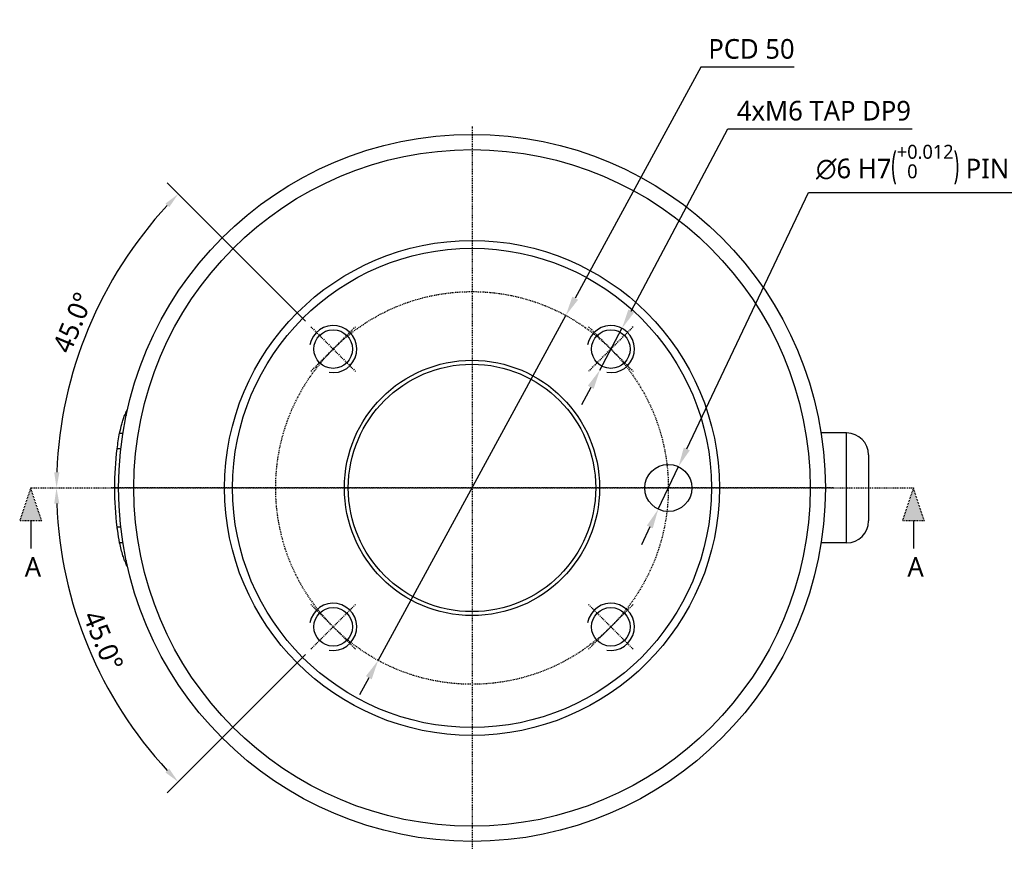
# Model space of a CAD drawing. Header units: millimetres. Extents: x 0 to 5219, y 0 to 2970.
# Tile 192 of 237: x 4294 to 4419, y 95 to 201. Entities that reach past the tile are written whole.
import ezdxf

# ---------------------------------------------------------------- set-up
doc = ezdxf.new("R2010")
doc.units = ezdxf.units.MM
doc.header["$LTSCALE"] = 0.2
doc.linetypes.add('CENTER2', pattern=[1.125, 0.75, -0.125, 0.125, -0.125])
doc.linetypes.add('CENTERX2', pattern=[4, 2.5, -0.5, 0.5, -0.5])
doc.layers.add('02_Center Line', color=1, linetype='CENTER2')
doc.layers.add('05_Section Line', color=3, linetype='Continuous')
doc.layers.add('14_Mark', color=7, linetype='Continuous', true_color=0xe03c31)
doc.styles.add('Rainbow-2.5 Style', font='malgunsl.ttf')
doc.dimstyles.new('Rainbow-2.5 Style$2', dxfattribs={"dimtxt": 2.5, "dimasz": 2, "dimexe": 2, "dimexo": 1, "dimgap": 0.8, "dimtad": 1, "dimzin": 9, "dimdsep": 46, "dimtxsty": 'Rainbow-2.5 Style', "dimcen": 0, "dimclrd": 251, "dimclre": 251, "dimclrt": 256, "dimadec": 1, "dimazin": 0, "dimtp": 0.1, "dimtm": 0.1, "dimtfac": 0.61, "dimtmove": 0, "dimatfit": 3, "dimfxl": 1, "dimlwd": -1, "dimlwe": -1, "dimarcsym": 1})
doc.dimstyles.new('Rainbow-2.5 Style$3', dxfattribs={"dimtxt": 2.5, "dimasz": 2.5, "dimexe": 1, "dimexo": 1, "dimgap": 1, "dimtad": 1, "dimtoh": 1, "dimdsep": 46, "dimtxsty": 'Rainbow-2.5 Style', "dimcen": 0, "dimclrd": 251, "dimclre": 251, "dimclrt": 7, "dimazin": 3, "dimtp": 0.1, "dimtm": 0.1, "dimtfac": 0.71, "dimtmove": 0, "dimatfit": 3, "dimfxl": 1, "dimlwd": -1, "dimlwe": -1, "dimarcsym": 1})

# ---------------------------------------------------------------- blocks, each defined once
blk = doc.blocks.new('Blk$I50J4-5N2301H')
for p, q in [((47.7, 7), (44.45, 7)), ((47.7, -7), (47.7, 7)), ((50.5, 4.2), (50.5, -4.2)), ((47.7, -7), (44.45, -7))]:
    blk.add_line(p, q)
for centre, radius in [((0, 0), 45), ((0, 0), 43.06), ((0, 0), 31.5), ((0, 0), 30.5), ((-17.68, 17.68), 2.46), ((17.68, 17.68), 2.46), ((0, 0), 16.25), ((0, 0), 15.75), ((25, 0), 3), ((-17.68, -17.68), 2.46), ((17.68, -17.68), 2.46)]:
    blk.add_circle(centre, radius)
for centre, start, end in [((47.7, 4.2), 0, 90), ((47.7, -4.2), 270, 0)]:
    blk.add_arc(centre, 2.8, start, end)
for points, knots in [([(-44.87, 6.99), (-44.79, 7.38), (-44.69, 7.76), (-44.53, 8.33), (-44.48, 8.52), (-44.36, 8.89), (-44.3, 9.08), (-44.22, 9.27)], [0, 0, 0, 0, 0.1204845, 0.1204845, 0.1815166, 0.1815166, 0.2425487, 0.2425487, 0.2425487, 0.2425487]), ([(-44.21, 9.3), (-44.18, 9.37), (-44.14, 9.4), (-44.08, 9.36), (-44.06, 9.32), (-44.05, 9.27)], [10.889931, 10.889931, 10.889931, 10.889931, 11.886462, 11.886462, 12.517617, 12.517617, 12.517617, 12.517617]), ([(-44.14, 9.39), (-44.11, 9.53), (-44.07, 9.64), (-44.03, 9.71), (-44, 9.77), (-43.96, 9.8), (-43.92, 9.78)], [9.931048, 9.931048, 9.931048, 9.931048, 10.842339, 10.842339, 10.842339, 11.663125, 11.663125, 11.663125, 11.663125]), ([(-44.13, 9.39), (-44.11, 9.4), (-44.09, 9.41), (-44.07, 9.43), (-44.06, 9.44), (-44.05, 9.45), (-44.05, 9.45), (-44.05, 9.45)], [0.00181819, 0.00181819, 0.00181819, 0.00181819, 0.0159612, 0.0159612, 0.02749004, 0.02749004, 0.04474478, 0.04474478, 0.04474478, 0.04474478]), ([(-44.02, 9.73), (-43.99, 9.79), (-43.95, 9.86), (-43.9, 9.95), (-43.89, 9.97), (-43.88, 10)], [0.00463813, 0.00463813, 0.00463813, 0.00463813, 0.02846184, 0.02846184, 0.03712851, 0.03712851, 0.03712851, 0.03712851]), ([(-44.87, 6.99), (-44.87, 6.99), (-44.87, 6.99), (-44.87, 6.99), (-44.87, 6.99), (-44.87, 6.99), (-44.87, 6.99), (-44.83, 6.99), (-44.69, 6.99), (-44.45, 6.99)], [-5.443397, -5.443397, -5.443397, -5.443397, -5.1247, -5.1247, -5.1247, -5.082989, -5.082989, -5.082989, -2.699529, -2.699529, -2.699529, -2.699529]), ([(-44.72, 4.99), (-44.81, 4.99), (-44.89, 4.99), (-44.96, 4.99), (-45.08, 4.99), (-45.16, 4.99), (-45.17, 4.99), (-45.18, 4.99), (-45.18, 4.99), (-45.18, 4.99)], [2.618679, 2.618679, 2.618679, 2.618679, 3.510907, 3.510907, 3.510907, 5.294969, 5.294969, 5.294969, 5.547731, 5.547731, 5.547731, 5.547731]), ([(-44.72, -4.99), (-44.81, -4.99), (-44.89, -4.99), (-44.96, -4.99), (-45.08, -4.99), (-45.16, -4.99), (-45.17, -4.99), (-45.18, -4.99), (-45.18, -4.99), (-45.18, -5)], [2.619683, 2.619683, 2.619683, 2.619683, 3.510907, 3.510907, 3.510907, 5.294969, 5.294969, 5.294969, 5.551487, 5.551487, 5.551487, 5.551487]), ([(-44.87, -6.99), (-44.99, -6.5), (-45.05, -5.99), (-45.14, -5.32), (-45.16, -5.16), (-45.18, -5)], [0, 0, 0, 0, 0.1534622, 0.1534622, 0.2022255, 0.2022255, 0.2022255, 0.2022255]), ([(-44.45, -6.99), (-44.69, -6.99), (-44.83, -6.99), (-44.87, -6.99), (-44.87, -6.99), (-44.87, -6.99), (-44.87, -6.99), (-44.87, -6.99), (-44.87, -6.99), (-44.87, -6.99)], [2.700728, 2.700728, 2.700728, 2.700728, 5.082989, 5.082989, 5.082989, 5.1247, 5.1247, 5.1247, 5.450317, 5.450317, 5.450317, 5.450317]), ([(-44.23, -9.27), (-44.31, -9.06), (-44.38, -8.84), (-44.52, -8.37), (-44.6, -8.11), (-44.74, -7.56), (-44.81, -7.28), (-44.87, -6.99)], [0, 0, 0, 0, 0.0698358, 0.0698358, 0.154526, 0.154526, 0.2420941, 0.2420941, 0.2420941, 0.2420941]), ([(-44.05, -9.27), (-44.06, -9.33), (-44.08, -9.36), (-44.14, -9.41), (-44.19, -9.37), (-44.23, -9.27)], [-12.546701, -12.546701, -12.546701, -12.546701, -11.915365, -11.915365, -10.788896, -10.788896, -10.788896, -10.788896]), ([(-43.92, -9.79), (-43.96, -9.8), (-44, -9.78), (-44.03, -9.72), (-44.07, -9.65), (-44.11, -9.54), (-44.14, -9.39)], [-11.70018, -11.70018, -11.70018, -11.70018, -10.870941, -10.870941, -10.870941, -9.946271, -9.946271, -9.946271, -9.946271]), ([(-44.05, -9.46), (-44.05, -9.46), (-44.05, -9.46), (-44.06, -9.45), (-44.07, -9.44), (-44.09, -9.42), (-44.11, -9.4), (-44.14, -9.39)], [0.40582951, 0.40582951, 0.40582951, 0.40582951, 0.419188, 0.419188, 0.43443202, 0.43443202, 0.44951163, 0.44951163, 0.44951163, 0.44951163])]:
    blk.add_open_spline(points, degree=3, knots=knots)
for points in [[(-44.22, 9.27), (-44.22, 9.28), (-44.22, 9.29), (-44.21, 9.3)], [(-44.05, 9.27), (-44.05, 9.26), (-44.04, 9.25), (-44.04, 9.24)], [(-45.18, 4.99), (-45.1, 5.66), (-45.02, 6.33), (-44.87, 6.99)], [(-45.48, 0), (-45.48, 1.67), (-45.38, 3.33), (-45.18, 4.99)], [(-45.18, 4.99), (-45.18, 4.99), (-45.18, 4.99), (-45.18, 4.99)], [(-45.48, 0), (-45.48, 0), (-45.32, 0), (-45, 0.01)], [(-45.18, -5), (-45.38, -3.34), (-45.48, -1.67), (-45.48, 0)], [(-44.87, -6.99), (-44.87, -6.99), (-44.87, -6.99), (-44.87, -6.99)], [(-44.04, -9.24), (-44.04, -9.25), (-44.05, -9.26), (-44.05, -9.27)], [(-43.87, -10.01), (-43.92, -9.92), (-43.97, -9.83), (-44.02, -9.73)]]:
    blk.add_open_spline(points, degree=3)
at = {"layer": '02_Center Line'}
for p, q in [((0, 46), (0, -46)), ((-20.51, 20.51), (-14.85, 14.85)), ((-20.51, 14.85), (-14.85, 20.51)), ((20.51, 20.51), (14.85, 14.85)), ((14.85, 20.51), (20.51, 14.85)), ((46, 0), (-46, 0)), ((-20.51, -20.51), (-14.85, -14.85)), ((-14.85, -20.51), (-20.51, -14.85)), ((20.51, -20.51), (14.85, -14.85)), ((20.51, -14.85), (14.85, -20.51))]:
    blk.add_line(p, q, dxfattribs=at)
blk.add_circle((0, 0), 25, dxfattribs=at)
at = {"layer": '05_Section Line'}
for centre in [(-17.68, 17.68), (17.68, 17.68), (-17.68, -17.68), (17.68, -17.68)]:
    blk.add_arc(centre, 3, 260, 170, dxfattribs=at)
blk = doc.blocks.new('*D147')
at = {"color": 251, "linetype": 'ByBlock', "transparency": 16777216}
for p, q in [((4371.83, 163.66), (4384.14, 186.84)), ((4384.14, 186.84), (4407.61, 186.84)), ((4367.85, 156.15), (4370.66, 161.45)), ((4366.68, 153.94), (4365.51, 151.73))]:
    blk.add_line(p, q, dxfattribs=at)
at = {"color": 251, "transparency": 16777216}
for points in [[(4371.47, 163.85), (4372.2, 163.46), (4370.66, 161.45)], [(4366.31, 154.14), (4367.05, 153.75), (4367.85, 156.15)]]:
    blk.add_solid(points, dxfattribs=at)
at = {"layer": 'Defpoints', "color": 0, "transparency": 16777216}
for p in [(4370.66, 161.45), (4367.85, 156.15)]:
    blk.add_point(p, dxfattribs=at)
at = {"color": 7, "transparency": 16777216, "insert": (4396.37, 189.14), "char_height": 2.5, "attachment_point": 5, "style": 'Rainbow-2.5 Style'}
blk.add_mtext('4xM6 TAP DP9', dxfattribs=at)
blk = doc.blocks.new('*D148')
at = {"color": 251, "linetype": 'ByBlock', "transparency": 16777216}
for p, q in [((4378.92, 146.11), (4394.4, 178.75)), ((4394.4, 178.75), (4445.15, 178.75)), ((4375.28, 138.43), (4377.85, 143.85)), ((4374.21, 136.17), (4373.13, 133.91))]:
    blk.add_line(p, q, dxfattribs=at)
at = {"color": 251, "transparency": 16777216}
for points in [[(4378.54, 146.28), (4379.3, 145.93), (4377.85, 143.85)], [(4373.83, 136.35), (4374.58, 135.99), (4375.28, 138.43)]]:
    blk.add_solid(points, dxfattribs=at)
at = {"layer": 'Defpoints', "color": 0, "transparency": 16777216}
for p in [(4377.85, 143.85), (4375.28, 138.43)]:
    blk.add_point(p, dxfattribs=at)
at = {"color": 7, "transparency": 16777216, "insert": (4420.27, 182.29), "char_height": 2.5, "attachment_point": 5, "style": 'Rainbow-2.5 Style'}
blk.add_mtext('∅6{}{\\C7; H7\\C3;{\\H1.42x;\\W0.5;(}{\\A2;\\H0.71x;+\\S0.012^ 0;}{\\H1.42x;\\W0.5;)}}{{}} PIN HOLE DP5.5mm', dxfattribs=at)
blk = doc.blocks.new('A$Cdb6af115')
at = {"layer": '14_Mark', "linetype": 'CENTERX2'}
blk.add_hatch(color=256, dxfattribs=at).paths.add_polyline_path([(0, 0), (6, -2), (6, 2)])
for p, q in [((6, 2), (0, 0)), ((6, 2), (6, -2)), ((0, 0), (6, -2))]:
    blk.add_line(p, q)
at = {"layer": '14_Mark'}
blk.add_line((6, 0), (11, 0), dxfattribs=at)
blk = doc.blocks.new('*D151')
at = {"color": 251, "linetype": 'ByBlock', "transparency": 16777216}
blk.add_line((4330.35, 162.35), (4312.74, 179.96), dxfattribs=at)
blk.add_arc((4351.56, 141.14), 52.9, 137.1661, 177.8339, dxfattribs=at)
at = {"color": 251, "transparency": 16777216}
for points in [[(4312.53, 177.34), (4313.01, 176.88), (4314.15, 178.55)], [(4299.03, 143.13), (4298.36, 143.14), (4298.66, 141.14)]]:
    blk.add_solid(points, dxfattribs=at)
at = {"layer": 'Defpoints', "color": 0, "transparency": 16777216}
for p in [(4305.75, 167.59), (4331.06, 161.64), (4336.71, 155.99), (4295.37, 141.14), (4407.76, 141.14)]:
    blk.add_point(p, dxfattribs=at)
at = {"transparency": 16777216, "insert": (4300.75, 162.19), "char_height": 2.5, "attachment_point": 5, "rotation": 67.5, "style": 'Rainbow-2.5 Style'}
blk.add_mtext('45.0°', dxfattribs=at)
blk = doc.blocks.new('*D152')
at = {"color": 251, "linetype": 'ByBlock', "transparency": 16777216}
blk.add_line((4330.35, 119.93), (4312.74, 102.31), dxfattribs=at)
blk.add_arc((4351.56, 141.14), 52.91, 182.1658, 222.8342, dxfattribs=at)
at = {"color": 251, "transparency": 16777216}
for points in [[(4298.36, 139.13), (4299.02, 139.14), (4298.65, 141.14)], [(4313, 105.4), (4312.52, 104.93), (4314.15, 103.72)]]:
    blk.add_solid(points, dxfattribs=at)
at = {"layer": 'Defpoints', "color": 0, "transparency": 16777216}
for p in [(4295.37, 141.14), (4407.76, 141.14), (4300.46, 127.44), (4336.71, 126.29), (4331.06, 120.63)]:
    blk.add_point(p, dxfattribs=at)
at = {"transparency": 16777216, "insert": (4304.61, 121.69), "char_height": 2.5, "attachment_point": 5, "rotation": 292.5, "style": 'Rainbow-2.5 Style'}
blk.add_mtext('45.0°', dxfattribs=at)
blk = doc.blocks.new('*D153')
at = {"color": 251, "linetype": 'ByBlock', "transparency": 16777216}
for p, q in [((4380.72, 194.72), (4364.71, 165.29)), ((4392.58, 194.72), (4380.72, 194.72)), ((4339.61, 119.18), (4363.51, 163.1)), ((4338.42, 116.98), (4337.23, 114.79))]:
    blk.add_line(p, q, dxfattribs=at)
at = {"color": 251, "transparency": 16777216}
for points in [[(4364.34, 165.49), (4365.07, 165.09), (4363.51, 163.1)], [(4338.05, 117.18), (4338.79, 116.78), (4339.61, 119.18)]]:
    blk.add_solid(points, dxfattribs=at)
at = {"layer": 'Defpoints', "color": 0, "transparency": 16777216}
for p in [(4363.51, 163.1), (4339.61, 119.18)]:
    blk.add_point(p, dxfattribs=at)
at = {"color": 7, "transparency": 16777216, "insert": (4387.15, 197.01), "char_height": 2.5, "attachment_point": 5, "style": 'Rainbow-2.5 Style'}
blk.add_mtext('PCD 50', dxfattribs=at)

msp = doc.modelspace()

# ---------------------------------------------------------------- linework, layer by layer
at = {"layer": '02_Center Line'}
for p, q in [((4351.564, 187.138), (4351.564, 95.138)), ((4295.367, 141.138), (4407.763, 141.138))]:
    msp.add_line(p, q, dxfattribs=at)

# ---------------------------------------------------------------- block references
msp.add_blockref('Blk$I50J4-5N2301H', (4351.564, 141.138))
at = {"layer": '02_Center Line', "linetype": 'CENTERX2', "xscale": 0.7, "yscale": 0.7, "zscale": 0.7, "rotation": 270}
for p in [(4295.367, 141.138), (4407.763, 141.138)]:
    msp.add_blockref('A$Cdb6af115', p, dxfattribs=at)

# ---------------------------------------------------------------- texts
at = {"layer": '02_Center Line', "linetype": 'CENTERX2', "char_height": 2.5, "attachment_point": 7, "style": 'Rainbow-2.5 Style'}
for insert in [(4294.615, 129.855), (4407.01, 129.855)]:
    msp.add_mtext('A', dxfattribs=dict(at, insert=insert))

# ---------------------------------------------------------------- dimensions: what is measured, and where the dimension line sits
dim = msp.add_diameter_dim_2p(p1=(4339.615, 119.179), p2=(4363.513, 163.098), dimstyle='Rainbow-2.5 Style$3', override={"dimpost": 'PCD <>'})
dim.commit()
dim.dimension.update_dxf_attribs({"geometry": '*D153', "text_midpoint": (4387.152, 194.72), "dimtype": 163})
for p1, p2, text, override, picture, middle in [((4367.85, 156.149), (4370.663, 161.449), '4xM<> TAP DP9', {"dimpost": '<>', "dimatfit": 2}, '*D147', (4396.373, 186.843)), ((4375.277, 138.426), (4377.848, 143.847), '<>{}{\\C7; H7\\C3;{\\H1.42x;\\W0.5;(}{\\A2;\\H0.71x;+\\S0.012^ 0;}{\\H1.42x;\\W0.5;)}}{{}} PIN HOLE DP5.5mm', {"dimtp": 0.03, "dimtm": 0, "dimtdec": 3, "dimatfit": 2}, '*D148', (4420.273, 178.748))]:
    dim = msp.add_diameter_dim_2p(p1=p1, p2=p2, text=text, dimstyle='Rainbow-2.5 Style$3', override=override)
    dim.commit()
    dim.dimension.update_dxf_attribs({"geometry": picture, "text_midpoint": middle, "dimtype": 163})
for base, line1, line2, picture, middle in [((4305.747, 167.591), ((4295.367, 141.138), (4407.763, 141.138)), ((4331.058, 161.644), (4336.715, 155.987)), '*D151', (4300.752, 162.185)), ((4300.455, 127.444), ((4331.058, 120.632), (4336.715, 126.289)), ((4295.367, 141.138), (4407.763, 141.138)), '*D152', (4304.614, 121.691))]:
    dim = msp.add_angular_dim_2l(base=base, line1=line1, line2=line2, dimstyle='Rainbow-2.5 Style$2')
    dim.commit()
    dim.dimension.update_dxf_attribs({"geometry": picture, "text_midpoint": middle})

doc.saveas('drawing.dxf')
